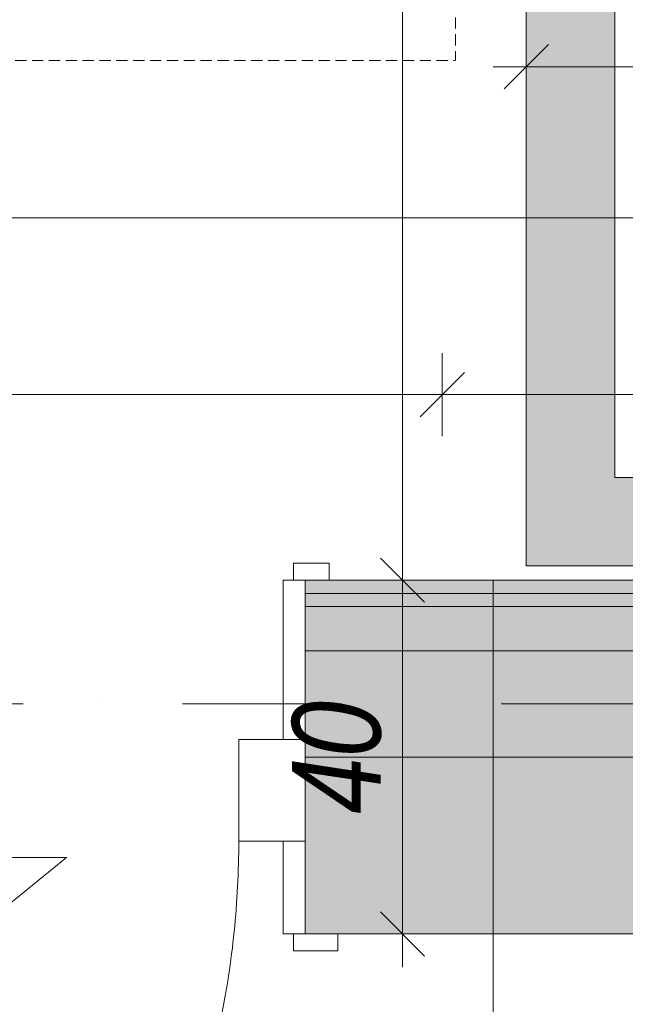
# Model space of a CAD drawing. Header units: millimetres. Extents: x -19278 to 18011, y -32369 to 41467.
# Tile 37 of 64: x -6329 to -5645, y 2550 to 3663. Entities that reach past the tile are written whole.
import ezdxf
from ezdxf.xclip import XClip

# ---------------------------------------------------------------- set-up
doc = ezdxf.new("R2010")
doc.units = ezdxf.units.MM
doc.header["$MEASUREMENT"] = 0
doc.header["$XCLIPFRAME"] = 0
doc.linetypes.add('DASHED', pattern=[19.05, 12.7, -6.35])
doc.linetypes.add('Kropki i Kreski', pattern=[360, 180, -90, 0, -90])
doc.layers.add('2D - Rysunki i Obrazki', color=7, linetype='Continuous')
doc.layers.add('PT.A.01_1_Ściany zewnętrzne', color=7, linetype='Continuous')
for name, color, linetype, lineweight in [('PT.A.01_1_0_Nr_pióra__101_Nr_pióra__252', 252, 'Continuous', 18), ('PT.A.01_1_Drzwi ArchiCAD_Nr_pióra__1_Nr_pióra__7', 7, 'Continuous', 18), ('PT.A.01_1_Drzwi ArchiCAD_Nr_pióra__41_Nr_pióra__7', 7, 'Continuous', 18), ('PT.A.01_1_Osie_Nr_pióra__101_Nr_pióra__252', 252, 'Continuous', 18), ('PT.A.01_1_Wnętrze - umeblowanie_Nr_pióra__101_Nr_pióra__252', 252, 'Continuous', 18), ('PT.A.01_1_Wymiarowanie_Nr_pióra__40_Nr_pióra__7', 7, 'Continuous', 18), ('PT.A.01_1_Ściany zewnętrzne_Nr_pióra__1_Nr_pióra__7', 7, 'Continuous', 18), ('PT.A.01_1_Ściany zewnętrzne_Nr_pióra__41_Nr_pióra__7', 7, 'Continuous', 18)]:
    doc.layers.add(name, color=color, linetype=linetype, lineweight=lineweight)
for name, color, linetype, lineweight, true_color in [('PT.A.01_1_Drzwi ArchiCAD_Nr_pióra__23_Nr_pióra__24', 7, 'Continuous', 18, 0xff6600), ('PT.A.01_1_Drzwi ArchiCAD_Nr_pióra__3_Nr_pióra__24', 7, 'Continuous', 18, 0xff6600), ('PT.A.01_1_Wnętrze - umeblowanie_Nr_pióra__70_Nr_pióra__3', 7, 'Continuous', 18, 0x00bfbf), ('PT.A.01_1_Wymiarowanie_Nr_pióra__133_Nr_pióra__12', 7, 'Continuous', 18, 0xb0b000), ('PT.A.01_1_Ściany wewnętrzne_Nr_pióra__70_Nr_pióra__3', 7, 'Continuous', 18, 0x00bfbf), ('PT.A.01_1_Ściany zewnętrzne_Nr_pióra__174_Nr_pióra__22', 7, 'Continuous', 18, 0xe105fa)]:
    doc.layers.add(name, color=color, linetype=linetype, lineweight=lineweight, true_color=true_color)
doc.styles.add('GENERATED_STYLE_6', font='txt')

# ---------------------------------------------------------------- blocks, each defined once
blk = doc.blocks.new('Rysunek_1_1', base_point=(2114.4, 3072.6))
at = {"layer": 'PT.A.01_1_Wnętrze - umeblowanie_Nr_pióra__101_Nr_pióra__252', "linetype": 'Continuous'}
for points in [[(-5656.4, 3760.5), (-5756.4, 3760.5), (-5756.4, 3045.5), (-5656.4, 3145.5)], [(-5656.4, 3145.5), (-5756.4, 3045.5), (-4556.4, 3045.5), (-4556.4, 3145.5)]]:
    blk.add_hatch(color=256, dxfattribs=at).paths.add_polyline_path(points)
at = {"layer": 'PT.A.01_1_Ściany zewnętrzne', "linetype": 'Continuous', "lineweight": 0, "true_color": 0xffffff}
for points in [[(-6006.4, 3014.5), (-3351.4, 3014.5), (-3351.4, 3029.5), (-6006.4, 3029.5)], [(-6006.4, 3014.5), (-6006.4, 2999.5), (-3341.4, 2999.5), (-3341.4, 3014.5)], [(-6006.4, 2999.5), (-6006.4, 2949.5), (-3331.4, 2949.5), (-3331.4, 2999.5)], [(-6006.4, 2829.5), (-4361.3, 2829.5), (-4361.3, 2838), (-4294, 2838), (-4294, 2941), (-4361.3, 2941), (-4361.3, 2949.5), (-4221.3, 2949.5), (-4221.3, 2941), (-4288.5, 2941), (-4288.5, 2838), (-4221.3, 2838), (-4221.3, 2829.5), (-3331.4, 2829.5), (-3331.4, 2949.5), (-6006.4, 2949.5)]]:
    blk.add_hatch(color=7, dxfattribs=at).paths.add_polyline_path(points)
at = {"layer": 'PT.A.01_1_Ściany zewnętrzne_Nr_pióra__174_Nr_pióra__22', "linetype": 'Continuous'}
blk.add_hatch(color=256, dxfattribs=at).paths.add_polyline_path([(-6006.4, 2629.5), (-3026.4, 2629.5), (-3026.4, 2829.5), (-4221.3, 2829.5), (-4221.3, 2829.5), (-4361.3, 2829.5), (-4361.3, 2829.5), (-6006.4, 2829.5)])
at = {"layer": 'PT.A.01_1_0_Nr_pióra__101_Nr_pióra__252', "linetype": 'Continuous'}
for p, q in [((-5791.9, 3029.5), (-5795.7, 3029.5)), ((-5793.8, 3029.5), (-5793.8, 3025.7))]:
    blk.add_line(p, q, dxfattribs=at)
at = {"layer": 'PT.A.01_1_0_Nr_pióra__101_Nr_pióra__252', "linetype": 'Continuous', "flags": 128}
blk.add_lwpolyline([(-5793.8, 3029.5), (-5793.8, 953.8), (-5725.5, 984.4), (-5729.3, 984.4)], dxfattribs=at)
at = {"layer": 'PT.A.01_1_Drzwi ArchiCAD_Nr_pióra__1_Nr_pióra__7', "linetype": 'Continuous'}
for p, q in [((-6006.4, 3029.5), (-6006.4, 3014.5)), ((-6006.4, 3029.5), (-5979.4, 3029.5)), ((-6006.4, 3014.5), (-6006.4, 2999.5)), ((-6006.4, 2999.5), (-6006.4, 2949.5))]:
    blk.add_line(p, q, dxfattribs=at)
at = {"layer": 'PT.A.01_1_Drzwi ArchiCAD_Nr_pióra__23_Nr_pióra__24', "linetype": 'Continuous'}
for p, q in [((-6081.4, 2849.5), (-6081.4, 2734.5)), ((-6006.4, 2849.5), (-6081.4, 2849.5)), ((-6006.4, 2734.5), (-6006.4, 2849.5)), ((-6081.4, 2734.5), (-6006.4, 2734.5))]:
    blk.add_line(p, q, dxfattribs=at)
at = {"layer": 'PT.A.01_1_Drzwi ArchiCAD_Nr_pióra__3_Nr_pióra__24', "linetype": 'Continuous'}
for p, q in [((-5979.4, 3048.5), (-6019.4, 3048.5)), ((-6019.4, 3048.5), (-6019.4, 3029.5)), ((-5979.4, 3029.5), (-5979.4, 3048.5)), ((-6031.4, 3029.5), (-6031.4, 2849.5)), ((-6006.4, 3029.5), (-6031.4, 3029.5)), ((-6019.4, 3029.5), (-5979.4, 3029.5)), ((-6006.4, 2849.5), (-6006.4, 3029.5)), ((-6031.4, 2849.5), (-6006.4, 2849.5)), ((-6031.4, 2734.5), (-6031.4, 2629.5)), ((-6006.4, 2734.5), (-6031.4, 2734.5)), ((-6006.4, 2629.5), (-6006.4, 2734.5)), ((-6031.4, 2629.5), (-6006.4, 2629.5)), ((-5969.4, 2629.5), (-6019.4, 2629.5)), ((-6019.4, 2629.5), (-6019.4, 2610.5)), ((-5969.4, 2610.5), (-5969.4, 2629.5)), ((-6019.4, 2610.5), (-5969.4, 2610.5))]:
    blk.add_line(p, q, dxfattribs=at)
blk.add_arc((-7081.4, 2734.5), 1000, 270, 0, dxfattribs=at)
at = {"layer": 'PT.A.01_1_Drzwi ArchiCAD_Nr_pióra__41_Nr_pióra__7', "linetype": 'Continuous'}
for p, q in [((-6006.4, 2949.5), (-6006.4, 2849.5)), ((-6006.4, 2849.5), (-6006.4, 2829.5)), ((-6006.4, 2829.5), (-6006.4, 2734.5)), ((-6006.4, 2734.5), (-6006.4, 2629.5)), ((-6006.4, 2629.5), (-5969.4, 2629.5))]:
    blk.add_line(p, q, dxfattribs=at)
at = {"layer": 'PT.A.01_1_Osie_Nr_pióra__101_Nr_pióra__252', "linetype": 'Kropki i Kreski'}
blk.add_line((-18028.2, 2889.5), (370.6, 2889.5), dxfattribs=at)
at = {"layer": 'PT.A.01_1_Wnętrze - umeblowanie_Nr_pióra__101_Nr_pióra__252', "linetype": 'Continuous', "flags": 128}
blk.add_lwpolyline([(-6406, 3168.1), (-6756, 3168.1), (-6756, 2716), (-6886, 2716), (-6581, 2468.1), (-6276, 2716), (-6406, 2716)], close=True, dxfattribs=at)
at = {"layer": 'PT.A.01_1_Wnętrze - umeblowanie_Nr_pióra__70_Nr_pióra__3', "linetype": 'Continuous'}
blk.add_line((-5756.4, 3610.5), (-5756.9, 3610.5), dxfattribs=at)
at = {"layer": 'PT.A.01_1_Wnętrze - umeblowanie_Nr_pióra__70_Nr_pióra__3', "linetype": 'DASHED', "flags": 128}
blk.add_lwpolyline([(-5836.4, 3716.2, 0.414214), (-5837.2, 3717), (-6615.6, 3717, 0.414214), (-6616.4, 3716.2), (-6616.4, 3617.8, 0.414814), (-6615.6, 3617), (-5837.2, 3617, 0.414814), (-5836.4, 3617.8)], format="xyb", close=True, dxfattribs=at)
blk.add_lwpolyline([(-5836.4, 3716.2, 0.414214), (-5837.2, 3717), (-6615.6, 3717, 0.414214), (-6616.4, 3716.2), (-6616.4, 3617.8, 0.414814), (-6615.6, 3617), (-5837.2, 3617, 0.414814), (-5836.4, 3617.8)], format="xyb", close=True, dxfattribs=at)
at = {"layer": 'PT.A.01_1_Wymiarowanie_Nr_pióra__133_Nr_pióra__12', "linetype": 'Continuous'}
for p, q in [((-5756.4, 3656.9), (-5756.4, 3563.2)), ((-5731.4, 3635), (-5781.4, 3585)), ((-5756.4, 3610), (-5793.9, 3610)), ((-4556.4, 3610), (-5756.4, 3610))]:
    blk.add_line(p, q, dxfattribs=at)
at = {"layer": 'PT.A.01_1_Wymiarowanie_Nr_pióra__40_Nr_pióra__7', "linetype": 'Continuous'}
for p, q in [((-5896.3, 4662.2), (-5896.3, 3029.5)), ((-5896.3, 4662.2), (-5896.3, 3029.5)), ((-3351.4, 3439.2), (-7236.4, 3439.2)), ((-3351.4, 3439.2), (-7236.4, 3439.2)), ((-3351.4, 3439.2), (-7236.4, 3439.2)), ((-5851.4, 3286), (-5851.4, 3192.3)), ((-5876.4, 3214.2), (-5826.4, 3264.2)), ((-5876.4, 3214.2), (-5826.4, 3264.2)), ((-5851.4, 3239.2), (-7236.4, 3239.2)), ((-5851.4, 3239.2), (-7236.4, 3239.2)), ((-3351.4, 3239.2), (-5851.4, 3239.2)), ((-3351.4, 3239.2), (-5851.4, 3239.2)), ((-5871.3, 3004.5), (-5921.3, 3054.5)), ((-5871.3, 3004.5), (-5921.3, 3054.5)), ((-5943.2, 3029.5), (-5849.5, 3029.5)), ((-5896.3, 3029.5), (-5896.3, 2629.5)), ((-5921.3, 2654.5), (-5871.3, 2604.5)), ((-5943.2, 2629.5), (-5849.5, 2629.5)), ((-5896.3, 2629.5), (-5896.3, 2592))]:
    blk.add_line(p, q, dxfattribs=at)
at = {"layer": 'PT.A.01_1_Ściany wewnętrzne_Nr_pióra__70_Nr_pióra__3', "linetype": 'Continuous', "flags": 128}
blk.add_lwpolyline([(-4556.4, 3145.5), (-5656.4, 3145.5), (-5656.4, 3760.5), (-5756.4, 3760.5), (-5756.4, 3045.5), (-4556.4, 3045.5)], close=True, dxfattribs=at)
at = {"layer": 'PT.A.01_1_Ściany zewnętrzne_Nr_pióra__1_Nr_pióra__7', "linetype": 'Continuous'}
for p, q in [((-6006.4, 3029.5), (-5979.4, 3029.5)), ((-6006.4, 3029.5), (-6006.4, 3014.5)), ((-6006.4, 3029.5), (-6006.4, 3014.5)), ((-6006.4, 3014.5), (-6006.4, 2999.5)), ((-6006.4, 3014.5), (-6006.4, 2999.5)), ((-6006.4, 2999.5), (-6006.4, 2949.5)), ((-6006.4, 2999.5), (-6006.4, 2949.5))]:
    blk.add_line(p, q, dxfattribs=at)
at = {"layer": 'PT.A.01_1_Ściany zewnętrzne_Nr_pióra__1_Nr_pióra__7', "linetype": 'Continuous', "flags": 128}
blk.add_lwpolyline([(-3351.4, 3029.5), (-6006.4, 3029.5)], dxfattribs=at)
at = {"layer": 'PT.A.01_1_Ściany zewnętrzne_Nr_pióra__41_Nr_pióra__7', "linetype": 'Continuous'}
for p, q in [((-3341.4, 3014.5), (-6006.4, 3014.5)), ((-3331.4, 2999.5), (-6006.4, 2999.5)), ((-3331.4, 2949.5), (-6006.4, 2949.5)), ((-6006.4, 2949.5), (-6006.4, 2849.5)), ((-6006.4, 2949.5), (-6006.4, 2849.5)), ((-6006.4, 2849.5), (-6006.4, 2829.5)), ((-6006.4, 2829.5), (-4361.3, 2829.5)), ((-6006.4, 2829.5), (-6006.4, 2734.5)), ((-6006.4, 2734.5), (-6006.4, 2629.5)), ((-6006.4, 2629.5), (-5969.4, 2629.5))]:
    blk.add_line(p, q, dxfattribs=at)
at = {"layer": 'PT.A.01_1_Ściany zewnętrzne_Nr_pióra__41_Nr_pióra__7', "linetype": 'Continuous', "flags": 128}
blk.add_lwpolyline([(-6006.4, 2629.5), (-3026.4, 2629.5)], dxfattribs=at)
at = {"layer": 'PT.A.01_1_Wymiarowanie_Nr_pióra__40_Nr_pióra__7', "linetype": 'Continuous', "insert": (-5919.7, 2765.5), "char_height": 100, "attachment_point": 7, "rotation": 90, "style": 'GENERATED_STYLE_6'}
blk.add_mtext('\\A1;{\\fArial Narrow|b0|i1|c238|p34;40}', dxfattribs=at)

msp = doc.modelspace()

# ---------------------------------------------------------------- block references
at = {"layer": '2D - Rysunki i Obrazki', "color": 151, "linetype": 'Continuous', "lineweight": 13, "true_color": 0x80c2ff}
ref = msp.add_blockref('Rysunek_1_1', (2114.4, 3072.6), dxfattribs=at)
XClip(ref).set_block_clipping_path([(-11177.5234049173, -36557.2258517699), (29952.3944637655, -28108.1790241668), (15406.2423630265, 42702.4169420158), (-25723.6755056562, 34253.3701144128)])

doc.saveas('drawing.dxf')
